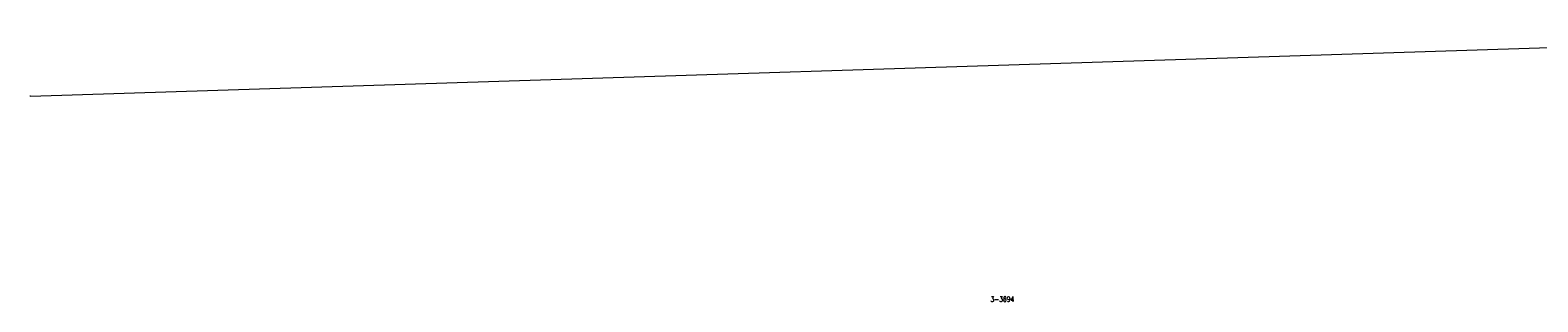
# Model space of a CAD drawing. Header units: metres. Extents: x 7542868 to 7543894, y 5828497 to 5830561.
# Tile 1 of 66: x 7542868 to 7543233, y 5829031 to 5829097. Entities that reach past the tile are written whole.
import ezdxf
from ezdxf.enums import TextEntityAlignment as Align

# ---------------------------------------------------------------- set-up
doc = ezdxf.new("R2010")
doc.units = ezdxf.units.M
doc.linetypes.add('GDE', pattern=[0])
doc.layers.get('0').update_dxf_attribs({"color": 250, "linetype": 'CONTINUOUS', "lineweight": 100})
for name, color, linetype, lineweight in [('Dzialki', 7, 'GDE', 18), ('Numery_dzialek', 7, 'CONTINUOUS', 13), ('Punkty', 7, 'CONTINUOUS', 18)]:
    doc.layers.add(name, color=color, linetype=linetype, lineweight=lineweight)
doc.styles.get("Standard").update_dxf_attribs({"font": 'Simplex.SHX', "width": 0.75})

# ---------------------------------------------------------------- blocks, each defined once
blk = doc.blocks.new('GRO')
at = {"linetype": 'CONTINUOUS'}
blk.add_circle((0, 0), 0.045, dxfattribs=at)

msp = doc.modelspace()

# ---------------------------------------------------------------- linework, layer by layer
at = {"layer": 'Dzialki'}
msp.add_line((7542868.04, 5829081.23), (7543366.05, 5829097.23), dxfattribs=at)

# ---------------------------------------------------------------- block references
at = {"layer": 'Punkty'}
msp.add_blockref('GRO', (7542868.04, 5829081.23), dxfattribs=at)

# ---------------------------------------------------------------- texts
at = {"layer": 'Numery_dzialek', "width": 0.7}
msp.add_text('3-3694', height=1.25, dxfattribs=at).set_placement((7543100.34, 5829032.63), align=Align.TOP_LEFT)

doc.saveas('drawing.dxf')
